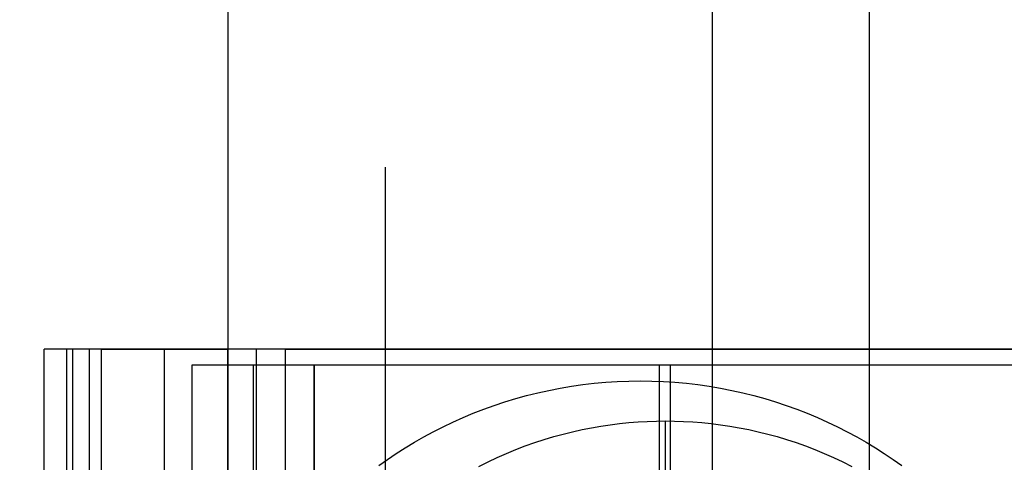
# Model space of a CAD drawing. Header units: millimetres. Extents: x -15 to 7, y 1 to 148.
# Tile 254 of 256: x -4.25 to -0.34, y 96.49 to 98.25. Entities that reach past the tile are written whole.
import ezdxf

# ---------------------------------------------------------------- set-up
doc = ezdxf.new("R2010")
doc.units = ezdxf.units.MM
doc.header["$MEASUREMENT"] = 0
doc.layers.add('Default', color=7, linetype='Continuous', true_color=0x000000)
doc.layers.add('Layer 01', color=7, linetype='Continuous', true_color=0x000000)

msp = doc.modelspace()

# ---------------------------------------------------------------- linework, layer by layer
at = {"layer": 'Default', "color": 7, "true_color": 0xffffff}
for points in [[(-0.8747, 64.8576), (-0.8747, 113.8766)], [(-1.4997, 113.8602), (-1.4997, 64.874)], [(-1.4997, 108.8312), (-1.4997, 61.875)], [(-3.4247, 61.9254), (-3.4247, 108.7816)], [(-1.4997, 107.6335), (-1.4997, 71.1007)], [(-2.7997, 61.9091), (-2.7997, 97.6641)]]:
    msp.add_lwpolyline(points, dxfattribs=at)
at = {"layer": 'Default', "color": 7, "true_color": 0xffffff, "extrusion": (1, 0, 0)}
msp.add_lwpolyline([(102.6608, -101.3447), (97.6641, -100.845)], dxfattribs=at)
at = {"layer": 'Default', "color": 7, "true_color": 0xffffff, "extrusion": (0.001305, 0.999999, -3.41764e-05)}
msp.add_lwpolyline([(5.4771, -100.7749), (0.3771, -100.9085)], dxfattribs=at)
at = {"layer": 'Layer 01', "extrusion": (1, 0, 0)}
for points in [[(96.9401, -16.838), (96.9401, -9.338)], [(96.9401, -21.838), (96.9401, -16.838)], [(96.8765, -18.0229), (96.8765, -11.9836)], [(96.8765, -11.9836), (96.8765, -17.7456)], [(96.8765, -18.0229), (96.8765, -17.7456)]]:
    msp.add_lwpolyline(points, dxfattribs=at)
at = {"layer": 'Layer 01'}
for points in [[(-3.9765, 96.9401), (-4.1566, 96.9401)], [(-4.1566, 93.1401), (-4.1566, 96.9401)], [(-4.1566, 93.1401), (-4.1566, 96.9401)], [(3.8392, 96.9401), (-4.1566, 96.9401)], [(-4.1566, 93.1401), (-4.1566, 96.9401)], [(-4.0665, 93.1401), (-4.0665, 96.9401)], [(-4.0431, 93.1401), (-4.0431, 96.9401)], [(3.8392, 96.9401), (-3.9765, 96.9401)], [(-3.9765, 93.1401), (-3.9765, 96.9401)], [(-3.9765, 93.1401), (-3.9765, 96.9401)], [(-3.9765, 93.1401), (-3.9765, 96.9401)], [(-3.9296, 96.9401), (-3.9296, 93.1401)], [(-3.9296, 96.9401), (-3.4283, 96.9401)], [(-3.6789, 96.9401), (-3.6789, 93.1401)], [(-3.4283, 96.9401), (-3.4283, 95.7123)], [(-3.3133, 96.9401), (-3.3133, 95.9435)], [(-3.1984, 96.9401), (2.9016, 96.9401)], [(-3.1984, 96.9401), (-3.1984, 96.1144)], [(0.2355, 96.8765), (-3.5692, 96.8765)], [(-3.5692, 96.8765), (-3.5692, 93.2037)], [(-3.5692, 96.8765), (-3.5692, 93.2037)], [(-3.0832, 96.8765), (-3.5692, 96.8765)], [(-3.0832, 96.8765), (-3.5692, 96.8765)], [(-3.5692, 96.8765), (-3.5692, 93.2037)], [(-3.3262, 96.8765), (-3.3262, 93.2037)], [(-0.3386, 96.8765), (-3.0832, 96.8765)], [(-3.0832, 93.2037), (-3.0832, 96.8765)], [(-3.0832, 96.8765), (-3.0832, 93.2037)], [(-3.0832, 96.8765), (-3.0832, 93.2037)], [(-1.7109, 96.8765), (-1.7109, 93.2037)], [(-1.6669, 96.8765), (-1.6669, 93.2037)], [(-2.8257, 96.4781), (-2.7916, 96.5021), (-2.7567, 96.5255), (-2.721, 96.5483), (-2.6845, 96.5703), (-2.6472, 96.5916), (-2.6092, 96.6121), (-2.5704, 96.6318), (-2.531, 96.6506), (-2.4909, 96.6685), (-2.4502, 96.6856), (-2.4088, 96.7016), (-2.3669, 96.7168), (-2.3244, 96.7309), (-2.2814, 96.744), (-2.238, 96.756), (-2.1941, 96.767), (-2.1498, 96.7768), (-2.1051, 96.7856), (-2.0601, 96.7932), (-2.0149, 96.7997), (-1.9694, 96.805), (-1.9238, 96.8091), (-1.878, 96.8121), (-1.8321, 96.8139), (-1.7862, 96.8145), (-1.7402, 96.8139), (-1.6944, 96.8121), (-1.6486, 96.8091), (-1.6029, 96.805), (-1.5575, 96.7997), (-1.5122, 96.7932), (-1.4672, 96.7856), (-1.4226, 96.7768), (-1.3783, 96.767), (-1.3344, 96.756), (-1.2909, 96.744), (-1.2479, 96.7309), (-1.2055, 96.7168), (-1.1635, 96.7016), (-1.1222, 96.6856), (-1.0814, 96.6685), (-1.0413, 96.6506), (-1.0019, 96.6318), (-0.9632, 96.6121), (-0.9252, 96.5916), (-0.8879, 96.5703), (-0.8514, 96.5483), (-0.8157, 96.5255), (-0.7807, 96.5021), (-0.7466, 96.4781)], [(-2.8257, 96.4781), (-2.7916, 96.5021), (-2.7567, 96.5255), (-2.721, 96.5483), (-2.6845, 96.5703), (-2.6472, 96.5916), (-2.6092, 96.6121), (-2.5704, 96.6318), (-2.531, 96.6506), (-2.4909, 96.6685), (-2.4502, 96.6856), (-2.4088, 96.7016), (-2.3669, 96.7168), (-2.3244, 96.7309), (-2.2814, 96.744), (-2.238, 96.756), (-2.1941, 96.767), (-2.1498, 96.7768), (-2.1051, 96.7856), (-2.0601, 96.7932), (-2.0149, 96.7997), (-1.9694, 96.805), (-1.9238, 96.8091), (-1.878, 96.8121), (-1.8321, 96.8139), (-1.7862, 96.8145), (-1.7402, 96.8139), (-1.6944, 96.8121), (-1.6486, 96.8091), (-1.6029, 96.805), (-1.5575, 96.7997), (-1.5122, 96.7932), (-1.4672, 96.7856), (-1.4226, 96.7768), (-1.3783, 96.767), (-1.3344, 96.756), (-1.2909, 96.744), (-1.2479, 96.7309), (-1.2055, 96.7168), (-1.1635, 96.7016), (-1.1222, 96.6856), (-1.0814, 96.6685), (-1.0413, 96.6506), (-1.0019, 96.6318), (-0.9632, 96.6121), (-0.9252, 96.5916), (-0.8879, 96.5703), (-0.8514, 96.5483), (-0.8157, 96.5255), (-0.7807, 96.5021), (-0.7466, 96.4781)], [(-2.8257, 96.4781), (-2.7916, 96.5021), (-2.7567, 96.5255), (-2.721, 96.5483), (-2.6845, 96.5703), (-2.6472, 96.5916), (-2.6092, 96.6121), (-2.5704, 96.6318), (-2.531, 96.6506), (-2.4909, 96.6685), (-2.4502, 96.6856), (-2.4088, 96.7016), (-2.3669, 96.7168), (-2.3244, 96.7309), (-2.2814, 96.744), (-2.238, 96.756), (-2.1941, 96.767), (-2.1498, 96.7768), (-2.1051, 96.7856), (-2.0601, 96.7932), (-2.0149, 96.7997), (-1.9694, 96.805), (-1.9238, 96.8091), (-1.878, 96.8121), (-1.8321, 96.8139), (-1.7862, 96.8145), (-1.7402, 96.8139), (-1.6944, 96.8121), (-1.6486, 96.8091), (-1.6029, 96.805), (-1.5575, 96.7997), (-1.5122, 96.7932), (-1.4672, 96.7856), (-1.4226, 96.7768), (-1.3783, 96.767), (-1.3344, 96.756), (-1.2909, 96.744), (-1.2479, 96.7309), (-1.2055, 96.7168), (-1.1635, 96.7016), (-1.1222, 96.6856), (-1.0814, 96.6685), (-1.0413, 96.6506), (-1.0019, 96.6318), (-0.9632, 96.6121), (-0.9252, 96.5916), (-0.8879, 96.5703), (-0.8514, 96.5483), (-0.8157, 96.5255), (-0.7807, 96.5021), (-0.7466, 96.4781)], [(-2.4279, 96.4747), (-2.3915, 96.4929), (-2.3548, 96.5102), (-2.3178, 96.5265), (-2.2807, 96.5417), (-2.2433, 96.556), (-2.2058, 96.5692), (-2.1682, 96.5815), (-2.1306, 96.5928), (-2.0929, 96.6031), (-2.0552, 96.6124), (-2.0176, 96.6207), (-1.98, 96.6281), (-1.9426, 96.6346), (-1.9053, 96.6402), (-1.8682, 96.6448), (-1.8313, 96.6486), (-1.7946, 96.6515), (-1.7582, 96.6535), (-1.722, 96.6547), (-1.6862, 96.6551), (-1.6503, 96.6547), (-1.6142, 96.6535), (-1.5777, 96.6515), (-1.5411, 96.6486), (-1.5041, 96.6448), (-1.467, 96.6402), (-1.4297, 96.6346), (-1.3923, 96.6281), (-1.3548, 96.6207), (-1.3171, 96.6124), (-1.2795, 96.6031), (-1.2418, 96.5928), (-1.2041, 96.5815), (-1.1665, 96.5692), (-1.1291, 96.556), (-1.0917, 96.5417), (-1.0545, 96.5265), (-1.0175, 96.5102), (-0.9808, 96.4929), (-0.9444, 96.4747)], [(-1.6862, 96.1401), (-1.6862, 96.6551)]]:
    msp.add_lwpolyline(points, dxfattribs=at)
at = {"layer": 'Layer 01', "extrusion": (0, 1, 0)}
for points in [[(4.1566, -9.338), (3.9296, -9.3377)], [(3.4283, -9.3377), (3.1984, -8.9756)]]:
    msp.add_lwpolyline(points, dxfattribs=at)

doc.saveas('drawing.dxf')
